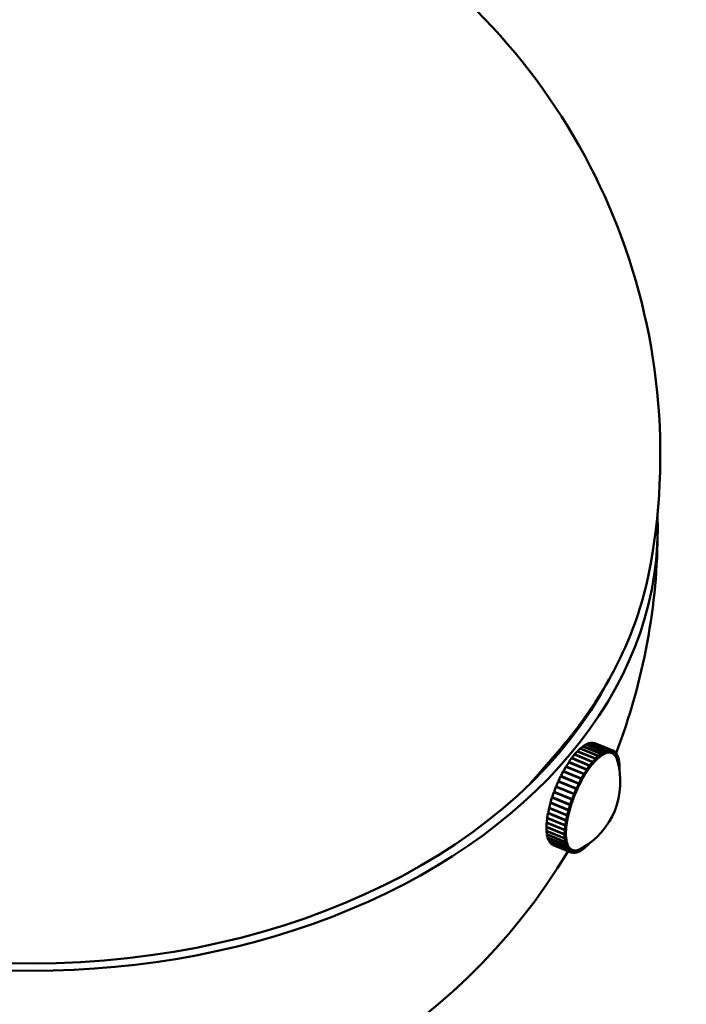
# Model space of a CAD drawing. Header units: millimetres. Extents: x 381 to 3103, y 17 to 2472.
# Tile 32 of 36: x 2295 to 2359, y 1022 to 1116. Entities that reach past the tile are written whole.
import ezdxf

# ---------------------------------------------------------------- set-up
doc = ezdxf.new("R2010")
doc.units = ezdxf.units.MM
doc.header["$LTSCALE"] = 12
doc.layers.add('Widoczne (ISO)', color=7, linetype='Continuous', lineweight=50)
doc.layers.add('Wymiar (ISO)', color=7, linetype='Continuous', lineweight=18)
doc.styles.add('Tekst notatki (ISO)', font='tahoma.ttf')
doc.dimstyles.new('Domyślne (ISO)', dxfattribs={"dimscale": 12, "dimtxt": 3, "dimasz": 3, "dimexe": 3.175, "dimexo": 0, "dimgap": 0.762, "dimtad": 1, "dimdec": 1, "dimlfac": 0.03937, "dimrnd": 1e-08, "dimzin": 0, "dimdsep": 46, "dimtxsty": 'Tekst notatki (ISO)', "dimblk": 'Filled-1', "dimcen": 0.09, "dimdle": 10, "dimse1": 1, "dimse2": 1, "dimclrd": 256, "dimclre": 256, "dimclrt": 256, "dimadec": 0, "dimazin": 0, "dimtfac": 0.666667, "dimtmove": 0, "dimatfit": 3, "dimfxl": 1, "dimtolj": 1, "dimlwd": 15, "dimlwe": 15, "dimarcsym": 0})

# ---------------------------------------------------------------- blocks, each defined once
blk = doc.blocks.new('Filled-1')
at = {"color": 0}
for p, q in [((0, 0), (-1, 0.25)), ((-1, 0.25), (-1, -0.25)), ((-1, 0), (0, 0)), ((-1, -0.25), (0, 0))]:
    blk.add_line(p, q, dxfattribs=at)
at = {"color": 0, "flags": 128}
blk.add_lwpolyline([(-1, -0.25), (0, 0), (-1, 0.25), (-1, -0.25)], dxfattribs=at)
at = {"color": 0}
blk.add_solid([(-1, -0.25), (0, 0), (-1, 0.25), (-1, -0.25)], dxfattribs=at)
blk = doc.blocks.new('*D5')
at = {"layer": 'Defpoints', "color": 0, "transparency": 16777216}
for p in [(2351.349, 1295.257), (3041.751, 1295.257), (2296.349, 281.134)]:
    blk.add_point(p, dxfattribs=at)
at = {"layer": 'Wymiar (ISO)', "lineweight": 15, "transparency": 16777216}
blk.add_line((3041.751, 317.134), (3041.751, 1259.257), dxfattribs=at)
at = {"layer": 'Wymiar (ISO)', "lineweight": 15, "transparency": 16777216, "xscale": 36, "yscale": 36, "zscale": 36}
for p, rotation in [((3041.751, 1295.257), 90), ((3041.751, 281.134), 270)]:
    blk.add_blockref('Filled-1', p, dxfattribs=dict(at, rotation=rotation))
at = {"layer": 'Wymiar (ISO)', "lineweight": 18, "transparency": 16777216, "insert": (2934.382, 689.093), "char_height": 36, "attachment_point": 1, "rotation": 90, "style": 'Tekst notatki (ISO)'}
blk.add_mtext('\\A1;39.9\\P1014 mm', dxfattribs=at)
blk = doc.blocks.new('*D6')
at = {"layer": 'Defpoints', "color": 0, "transparency": 16777216}
for p in [(2351.349, 1445.257), (3041.751, 1445.257), (2296.349, 281.134)]:
    blk.add_point(p, dxfattribs=at)
at = {"layer": 'Wymiar (ISO)', "lineweight": 15, "transparency": 16777216}
for p, q in [((3041.751, 1445.257), (3041.751, 1697.751)), ((3041.751, 317.134), (3041.751, 1409.257))]:
    blk.add_line(p, q, dxfattribs=at)
at = {"layer": 'Wymiar (ISO)', "lineweight": 15, "transparency": 16777216, "xscale": 36, "yscale": 36, "zscale": 36}
for p, rotation in [((3041.751, 1445.257), 90), ((3041.751, 281.134), 270)]:
    blk.add_blockref('Filled-1', p, dxfattribs=dict(at, rotation=rotation))
at = {"layer": 'Wymiar (ISO)', "lineweight": 18, "transparency": 16777216, "insert": (2934.358, 1490.401), "char_height": 36, "attachment_point": 1, "rotation": 90, "style": 'Tekst notatki (ISO)'}
blk.add_mtext('\\A1;45.8\\P1164 mm', dxfattribs=at)
blk = doc.blocks.new('*D7')
at = {"layer": 'Defpoints', "color": 0, "transparency": 16777216}
for p in [(2351.349, 1745.257), (3041.751, 1745.257), (2296.349, 281.134)]:
    blk.add_point(p, dxfattribs=at)
at = {"layer": 'Wymiar (ISO)', "lineweight": 15, "transparency": 16777216}
for p, q in [((3041.751, 1745.257), (3041.751, 1997.751)), ((3041.751, 317.134), (3041.751, 1709.257))]:
    blk.add_line(p, q, dxfattribs=at)
at = {"layer": 'Wymiar (ISO)', "lineweight": 15, "transparency": 16777216, "xscale": 36, "yscale": 36, "zscale": 36}
for p, rotation in [((3041.751, 1745.257), 90), ((3041.751, 281.134), 270)]:
    blk.add_blockref('Filled-1', p, dxfattribs=dict(at, rotation=rotation))
at = {"layer": 'Wymiar (ISO)', "lineweight": 18, "transparency": 16777216, "insert": (2934.503, 1790.401), "char_height": 36, "attachment_point": 1, "rotation": 90, "style": 'Tekst notatki (ISO)'}
blk.add_mtext('\\A1;57.6\\P1464 mm', dxfattribs=at)
blk = doc.blocks.new('*D8')
at = {"layer": 'Defpoints', "color": 0, "transparency": 16777216}
for p in [(2351.349, 2195.257), (3041.751, 2195.257), (2296.349, 281.134)]:
    blk.add_point(p, dxfattribs=at)
at = {"layer": 'Wymiar (ISO)', "lineweight": 15, "transparency": 16777216}
blk.add_line((3041.751, 317.134), (3041.751, 2159.257), dxfattribs=at)
at = {"layer": 'Wymiar (ISO)', "lineweight": 15, "transparency": 16777216, "xscale": 36, "yscale": 36, "zscale": 36}
for p, rotation in [((3041.751, 2195.257), 90), ((3041.751, 281.134), 270)]:
    blk.add_blockref('Filled-1', p, dxfattribs=dict(at, rotation=rotation))
at = {"layer": 'Wymiar (ISO)', "lineweight": 18, "transparency": 16777216, "insert": (2935.18, 2093.73), "char_height": 36, "attachment_point": 1, "rotation": 90, "style": 'Tekst notatki (ISO)'}
blk.add_mtext('\\A1;75.4\\P1914 mm', dxfattribs=at)

msp = doc.modelspace()

# ---------------------------------------------------------------- linework, layer by layer
at = {"layer": 'Widoczne (ISO)'}
for p, q in [((2348.966, 1046.164), (2348.971, 1046.188)), ((2349.203, 1046.338), (2348.971, 1046.188)), ((2348.971, 1046.188), (2350.703, 1045.481)), ((2350.935, 1045.631), (2349.203, 1046.338)), ((2349.22, 1046.331), (2349.225, 1046.351)), ((2349.446, 1046.453), (2349.225, 1046.351)), ((2349.225, 1046.351), (2350.958, 1045.644)), ((2351.178, 1045.746), (2349.446, 1046.453)), ((2349.463, 1046.446), (2349.467, 1046.461)), ((2349.674, 1046.515), (2349.467, 1046.461)), ((2349.467, 1046.461), (2351.199, 1045.754)), ((2351.406, 1045.808), (2349.674, 1046.515)), ((2349.691, 1046.509), (2349.694, 1046.518)), ((2349.885, 1046.524), (2349.694, 1046.518)), ((2349.694, 1046.518), (2351.426, 1045.811)), ((2351.617, 1045.817), (2349.885, 1046.524)), ((2349.901, 1046.517), (2349.903, 1046.522)), ((2349.903, 1046.522), (2351.635, 1045.815)), ((2350.076, 1046.478), (2349.903, 1046.522)), ((2351.808, 1045.771), (2350.076, 1046.478)), ((2345.018, 1043.882), (2346.738, 1045.877)), ((2348.138, 1045.38), (2347.888, 1045.063)), ((2349.87, 1044.673), (2348.138, 1045.38)), ((2348.161, 1045.371), (2348.163, 1045.41)), ((2348.412, 1045.69), (2348.163, 1045.41)), ((2348.163, 1045.41), (2349.895, 1044.703)), ((2350.144, 1044.982), (2348.412, 1045.69)), ((2348.433, 1045.681), (2348.437, 1045.716)), ((2348.683, 1045.954), (2348.437, 1045.716)), ((2348.437, 1045.716), (2350.169, 1045.008)), ((2350.415, 1045.247), (2348.683, 1045.954)), ((2348.703, 1045.946), (2348.708, 1045.976)), ((2348.948, 1046.171), (2348.708, 1045.976)), ((2348.708, 1045.976), (2350.44, 1045.269)), ((2350.68, 1045.464), (2348.948, 1046.171)), ((2350.169, 1045.008), (2350.415, 1045.247)), ((2350.393, 1045.046), (2350.415, 1045.247)), ((2350.405, 1045.056), (2350.44, 1045.269)), ((2350.44, 1045.269), (2350.68, 1045.464)), ((2350.525, 1045.154), (2350.645, 1045.251)), ((2350.645, 1045.251), (2350.68, 1045.464)), ((2350.647, 1045.264), (2350.656, 1045.26)), ((2350.656, 1045.26), (2350.703, 1045.481)), ((2350.656, 1045.26), (2350.772, 1045.335)), ((2350.703, 1045.481), (2350.935, 1045.631)), ((2350.772, 1045.335), (2350.888, 1045.409)), ((2350.888, 1045.409), (2350.935, 1045.631)), ((2350.89, 1045.419), (2350.898, 1045.415)), ((2350.898, 1045.415), (2350.958, 1045.644)), ((2350.898, 1045.415), (2351.009, 1045.467)), ((2350.958, 1045.644), (2351.178, 1045.746)), ((2351.009, 1045.467), (2351.119, 1045.518)), ((2351.119, 1045.518), (2351.178, 1045.746)), ((2351.121, 1045.525), (2351.129, 1045.522)), ((2351.129, 1045.522), (2351.199, 1045.754)), ((2351.129, 1045.522), (2351.232, 1045.549)), ((2351.199, 1045.754), (2351.406, 1045.808)), ((2351.232, 1045.549), (2351.336, 1045.576)), ((2351.336, 1045.576), (2351.406, 1045.808)), ((2351.337, 1045.581), (2351.345, 1045.578)), ((2351.345, 1045.578), (2351.426, 1045.811)), ((2351.345, 1045.578), (2351.441, 1045.58)), ((2351.426, 1045.811), (2351.617, 1045.817)), ((2351.441, 1045.58), (2351.536, 1045.583)), ((2351.536, 1045.583), (2351.617, 1045.817)), ((2351.537, 1045.585), (2351.545, 1045.582)), ((2351.545, 1045.582), (2351.635, 1045.815)), ((2351.545, 1045.582), (2351.631, 1045.56)), ((2351.631, 1045.56), (2351.718, 1045.539)), ((2351.635, 1045.815), (2351.808, 1045.771)), ((2351.716, 1045.533), (2351.675, 1045.549)), ((2351.717, 1045.539), (2351.726, 1045.535)), ((2351.718, 1045.539), (2351.808, 1045.771)), ((2351.726, 1045.535), (2351.824, 1045.765)), ((2351.726, 1045.535), (2351.802, 1045.489)), ((2351.802, 1045.489), (2351.879, 1045.443)), ((2351.808, 1045.771), (2351.824, 1045.765)), ((2351.824, 1045.765), (2351.978, 1045.673)), ((2351.879, 1045.443), (2351.858, 1045.452)), ((2351.866, 1045.446), (2351.886, 1045.438)), ((2351.879, 1045.443), (2351.978, 1045.673)), ((2351.886, 1045.438), (2351.992, 1045.661)), ((2351.886, 1045.438), (2351.951, 1045.368)), ((2351.951, 1045.368), (2352.017, 1045.298)), ((2351.975, 1045.668), (2351.992, 1045.661)), ((2351.992, 1045.661), (2352.124, 1045.522)), ((2352.017, 1045.298), (2352.007, 1045.302)), ((2352.013, 1045.295), (2352.023, 1045.291)), ((2352.017, 1045.298), (2352.124, 1045.522)), ((2352.023, 1045.291), (2352.136, 1045.505)), ((2352.023, 1045.291), (2352.077, 1045.198)), ((2352.119, 1045.512), (2352.136, 1045.505)), ((2352.132, 1045.105), (2352.244, 1045.32)), ((2352.136, 1045.505), (2352.244, 1045.32)), ((2352.136, 1045.095), (2352.254, 1045.299)), ((2352.237, 1045.306), (2352.254, 1045.299)), ((2352.254, 1045.299), (2352.339, 1045.07)), ((2345.905, 1044.665), (2345.748, 1044.729)), ((2347.591, 1044.642), (2347.348, 1044.26)), ((2349.323, 1043.935), (2347.591, 1044.642)), ((2347.863, 1045.03), (2347.615, 1044.679)), ((2347.615, 1044.679), (2349.347, 1043.971)), ((2347.621, 1044.629), (2347.615, 1044.679)), ((2349.595, 1044.323), (2347.863, 1045.03)), ((2347.888, 1045.063), (2349.62, 1044.356)), ((2347.889, 1045.019), (2347.888, 1045.063)), ((2349.347, 1043.971), (2349.595, 1044.323)), ((2349.612, 1044.168), (2349.595, 1044.323)), ((2349.62, 1044.356), (2349.87, 1044.673)), ((2349.624, 1044.184), (2349.62, 1044.356)), ((2349.624, 1044.184), (2349.749, 1044.343)), ((2349.749, 1044.343), (2349.874, 1044.501)), ((2349.874, 1044.501), (2349.87, 1044.673)), ((2349.873, 1044.521), (2349.886, 1044.516)), ((2349.886, 1044.516), (2349.895, 1044.703)), ((2349.886, 1044.516), (2350.01, 1044.655)), ((2349.895, 1044.703), (2350.144, 1044.982)), ((2350.01, 1044.655), (2350.135, 1044.795)), ((2350.135, 1044.795), (2350.144, 1044.982)), ((2350.136, 1044.812), (2350.147, 1044.807)), ((2350.147, 1044.807), (2350.169, 1045.008)), ((2350.147, 1044.807), (2350.27, 1044.927)), ((2350.27, 1044.927), (2350.393, 1045.046)), ((2350.395, 1045.06), (2350.405, 1045.056)), ((2350.405, 1045.056), (2350.525, 1045.154)), ((2352.077, 1045.198), (2352.132, 1045.105)), ((2352.132, 1045.105), (2352.125, 1045.108)), ((2352.13, 1045.098), (2352.136, 1045.095)), ((2352.136, 1045.095), (2352.179, 1044.981)), ((2352.179, 1044.981), (2352.221, 1044.866)), ((2352.221, 1044.866), (2352.216, 1044.868)), ((2352.22, 1044.856), (2352.224, 1044.854)), ((2352.221, 1044.866), (2352.339, 1045.07)), ((2352.224, 1044.854), (2352.346, 1045.045)), ((2352.224, 1044.854), (2352.236, 1044.8)), ((2352.293, 1044.597), (2352.405, 1044.774)), ((2352.296, 1044.584), (2352.41, 1044.745)), ((2352.328, 1045.052), (2352.346, 1045.045)), ((2352.346, 1045.045), (2352.405, 1044.774)), ((2352.36, 1044.318), (2352.444, 1044.436)), ((2352.364, 1044.3), (2352.446, 1044.404)), ((2352.392, 1044.753), (2352.41, 1044.745)), ((2352.41, 1044.745), (2352.444, 1044.436)), ((2352.426, 1044.412), (2352.446, 1044.404)), ((2352.446, 1044.404), (2352.454, 1044.06)), ((2347.065, 1043.771), (2346.84, 1043.341)), ((2348.797, 1043.064), (2347.065, 1043.771)), ((2347.324, 1044.22), (2347.088, 1043.813)), ((2347.088, 1043.813), (2348.82, 1043.106)), ((2347.111, 1043.752), (2347.088, 1043.813)), ((2349.056, 1043.513), (2347.324, 1044.22)), ((2347.348, 1044.26), (2349.08, 1043.553)), ((2347.36, 1044.206), (2347.348, 1044.26)), ((2348.82, 1043.106), (2349.056, 1043.513)), ((2348.98, 1043.195), (2349.098, 1043.399)), ((2349.098, 1043.399), (2349.056, 1043.513)), ((2349.08, 1043.553), (2349.323, 1043.935)), ((2349.11, 1043.418), (2349.08, 1043.553)), ((2349.088, 1043.427), (2349.11, 1043.418)), ((2349.11, 1043.418), (2349.231, 1043.609)), ((2349.231, 1043.609), (2349.352, 1043.799)), ((2349.352, 1043.799), (2349.323, 1043.935)), ((2349.364, 1043.817), (2349.347, 1043.971)), ((2349.347, 1043.824), (2349.364, 1043.817)), ((2349.364, 1043.817), (2349.488, 1043.993)), ((2349.488, 1043.993), (2349.612, 1044.168)), ((2349.609, 1044.19), (2349.624, 1044.184)), ((2352.42, 1044.016), (2352.454, 1044.06)), ((2352.424, 1043.991), (2352.453, 1044.023)), ((2352.432, 1044.032), (2352.453, 1044.023)), ((2352.453, 1044.023), (2352.445, 1043.862)), ((2346.585, 1042.805), (2346.387, 1042.347)), ((2348.317, 1042.098), (2346.585, 1042.805)), ((2346.818, 1043.297), (2346.606, 1042.851)), ((2346.606, 1042.851), (2348.338, 1042.144)), ((2346.671, 1042.781), (2346.606, 1042.851)), ((2346.671, 1042.781), (2348.403, 1042.074)), ((2348.55, 1042.59), (2346.818, 1043.297)), ((2346.84, 1043.341), (2348.572, 1042.634)), ((2346.881, 1043.271), (2346.84, 1043.341)), ((2348.338, 1042.144), (2348.55, 1042.59)), ((2348.51, 1042.297), (2348.616, 1042.52)), ((2348.616, 1042.52), (2348.55, 1042.59)), ((2348.572, 1042.634), (2348.797, 1043.064)), ((2348.627, 1042.541), (2348.572, 1042.634)), ((2348.577, 1042.562), (2348.627, 1042.541)), ((2348.627, 1042.541), (2348.739, 1042.756)), ((2348.739, 1042.756), (2348.852, 1042.971)), ((2348.852, 1042.971), (2348.797, 1043.064)), ((2348.863, 1042.991), (2348.82, 1043.106)), ((2348.833, 1043.003), (2348.863, 1042.991)), ((2348.863, 1042.991), (2348.98, 1043.195)), ((2346.171, 1041.788), (2346.009, 1041.32)), ((2346.266, 1041.79), (2346.171, 1041.788)), ((2347.903, 1041.08), (2346.171, 1041.788)), ((2346.368, 1042.3), (2346.188, 1041.834)), ((2346.188, 1041.834), (2347.92, 1041.127)), ((2347.998, 1041.083), (2346.266, 1041.79)), ((2346.455, 1042.278), (2346.368, 1042.3)), ((2348.1, 1041.593), (2346.368, 1042.3)), ((2346.387, 1042.347), (2348.119, 1041.64)), ((2346.464, 1042.301), (2346.387, 1042.347)), ((2348.187, 1041.571), (2346.455, 1042.278)), ((2346.464, 1042.301), (2348.196, 1041.594)), ((2347.92, 1041.127), (2348.1, 1041.593)), ((2348.097, 1041.338), (2348.187, 1041.571)), ((2348.187, 1041.571), (2348.1, 1041.593)), ((2348.119, 1041.64), (2348.317, 1042.098)), ((2348.196, 1041.594), (2348.119, 1041.64)), ((2348.196, 1041.594), (2348.295, 1041.823)), ((2348.295, 1041.823), (2348.394, 1042.052)), ((2348.394, 1042.052), (2348.317, 1042.098)), ((2348.403, 1042.074), (2348.338, 1042.144)), ((2348.403, 1042.074), (2348.51, 1042.297)), ((2345.84, 1040.762), (2345.722, 1040.306)), ((2345.899, 1040.79), (2345.84, 1040.762)), ((2347.572, 1040.055), (2345.84, 1040.762)), ((2345.994, 1041.273), (2345.853, 1040.808)), ((2345.853, 1040.808), (2347.585, 1040.101)), ((2346.073, 1041.294), (2345.994, 1041.273)), ((2347.726, 1040.566), (2345.994, 1041.273)), ((2346.009, 1041.32), (2347.741, 1040.613)), ((2347.585, 1040.101), (2347.726, 1040.566)), ((2347.829, 1040.593), (2347.726, 1040.566)), ((2347.741, 1040.613), (2347.903, 1041.08)), ((2347.837, 1040.615), (2347.741, 1040.613)), ((2347.759, 1040.361), (2347.829, 1040.593)), ((2347.829, 1040.593), (2347.778, 1040.614)), ((2347.837, 1040.615), (2347.917, 1040.849)), ((2347.998, 1041.083), (2347.903, 1041.08)), ((2347.917, 1040.849), (2347.998, 1041.083)), ((2348.006, 1041.106), (2347.92, 1041.127)), ((2348.006, 1041.106), (2348.097, 1041.338)), ((2345.608, 1039.774), (2345.539, 1039.349)), ((2345.647, 1039.805), (2345.608, 1039.774)), ((2347.341, 1039.067), (2345.608, 1039.774)), ((2345.711, 1040.261), (2345.617, 1039.817)), ((2345.617, 1039.817), (2347.349, 1039.11)), ((2345.758, 1040.291), (2345.711, 1040.261)), ((2347.443, 1039.553), (2345.711, 1040.261)), ((2345.722, 1040.306), (2347.454, 1039.599)), ((2347.559, 1039.628), (2347.443, 1039.553)), ((2347.454, 1039.599), (2347.572, 1040.055)), ((2347.564, 1039.65), (2347.454, 1039.599)), ((2347.512, 1039.407), (2347.559, 1039.628)), ((2347.559, 1039.628), (2347.537, 1039.637)), ((2347.564, 1039.65), (2347.623, 1039.878)), ((2347.682, 1040.106), (2347.572, 1040.055)), ((2347.689, 1040.128), (2347.585, 1040.101)), ((2347.623, 1039.878), (2347.682, 1040.106)), ((2347.682, 1040.106), (2347.652, 1040.119)), ((2347.689, 1040.128), (2347.759, 1040.361)), ((2345.485, 1038.866), (2345.467, 1038.491)), ((2345.512, 1038.895), (2345.485, 1038.866)), ((2347.217, 1038.159), (2345.485, 1038.866)), ((2345.533, 1039.307), (2345.488, 1038.905)), ((2345.488, 1038.905), (2347.221, 1038.198)), ((2345.565, 1039.338), (2345.533, 1039.307)), ((2347.265, 1038.6), (2345.533, 1039.307)), ((2345.539, 1039.349), (2347.271, 1038.642)), ((2347.388, 1038.719), (2347.265, 1038.6)), ((2347.271, 1038.642), (2347.341, 1039.067)), ((2347.391, 1038.739), (2347.271, 1038.642)), ((2347.461, 1039.164), (2347.341, 1039.067)), ((2347.349, 1039.11), (2347.443, 1039.553)), ((2347.465, 1039.185), (2347.349, 1039.11)), ((2347.366, 1038.518), (2347.388, 1038.719)), ((2347.388, 1038.719), (2347.373, 1038.725)), ((2347.391, 1038.739), (2347.426, 1038.952)), ((2347.426, 1038.952), (2347.461, 1039.164)), ((2347.461, 1039.164), (2347.443, 1039.171)), ((2347.465, 1039.185), (2347.512, 1039.407)), ((2345.488, 1038.482), (2345.466, 1038.454)), ((2345.466, 1038.454), (2345.474, 1038.111)), ((2347.198, 1037.747), (2345.466, 1038.454)), ((2345.467, 1038.491), (2347.199, 1037.783)), ((2345.474, 1038.111), (2347.206, 1037.403)), ((2345.494, 1038.103), (2345.476, 1038.078)), ((2345.476, 1038.078), (2345.51, 1037.769)), ((2347.208, 1037.371), (2345.476, 1038.078)), ((2345.51, 1037.769), (2347.242, 1037.062)), ((2345.528, 1037.761), (2345.515, 1037.74)), ((2345.515, 1037.74), (2345.574, 1037.469)), ((2347.247, 1037.033), (2345.515, 1037.74)), ((2347.323, 1037.906), (2347.198, 1037.747)), ((2347.206, 1037.403), (2347.198, 1037.747)), ((2347.199, 1037.783), (2347.217, 1038.159)), ((2347.324, 1037.923), (2347.199, 1037.783)), ((2347.342, 1038.298), (2347.217, 1038.159)), ((2347.221, 1038.198), (2347.265, 1038.6)), ((2347.344, 1038.317), (2347.221, 1038.198)), ((2347.323, 1037.906), (2347.312, 1037.91)), ((2347.327, 1037.734), (2347.323, 1037.906)), ((2347.324, 1037.923), (2347.333, 1038.111)), ((2347.331, 1037.562), (2347.327, 1037.734)), ((2347.342, 1038.298), (2347.33, 1038.303)), ((2347.333, 1038.111), (2347.342, 1038.298)), ((2347.344, 1038.317), (2347.366, 1038.518)), ((2345.574, 1037.469), (2347.306, 1036.762)), ((2345.592, 1037.462), (2345.581, 1037.444)), ((2345.581, 1037.444), (2345.666, 1037.215)), ((2347.313, 1036.737), (2345.581, 1037.444)), ((2345.666, 1037.215), (2347.398, 1036.508)), ((2345.683, 1037.208), (2345.676, 1037.194)), ((2345.676, 1037.194), (2345.784, 1037.009)), ((2347.408, 1036.487), (2345.676, 1037.194)), ((2345.784, 1037.009), (2347.516, 1036.302)), ((2345.801, 1037.002), (2345.796, 1036.992)), ((2345.796, 1036.992), (2345.928, 1036.853)), ((2347.528, 1036.285), (2345.796, 1036.992)), ((2345.928, 1036.853), (2347.66, 1036.146)), ((2345.945, 1036.846), (2345.942, 1036.841)), ((2345.942, 1036.841), (2346.096, 1036.749)), ((2347.674, 1036.134), (2345.942, 1036.841)), ((2347.331, 1037.562), (2347.206, 1037.403)), ((2347.332, 1037.546), (2347.208, 1037.371)), ((2347.242, 1037.062), (2347.208, 1037.371)), ((2347.366, 1037.237), (2347.242, 1037.062)), ((2347.368, 1037.223), (2347.247, 1037.033)), ((2347.306, 1036.762), (2347.247, 1037.033)), ((2347.428, 1036.953), (2347.306, 1036.762)), ((2347.431, 1036.941), (2347.313, 1036.737)), ((2347.332, 1037.546), (2347.322, 1037.55)), ((2347.349, 1037.392), (2347.332, 1037.546)), ((2347.366, 1037.237), (2347.349, 1037.392)), ((2347.368, 1037.223), (2347.359, 1037.227)), ((2347.398, 1037.088), (2347.368, 1037.223)), ((2347.428, 1036.953), (2347.398, 1037.088)), ((2347.431, 1036.941), (2347.422, 1036.944)), ((2347.473, 1036.826), (2347.431, 1036.941)), ((2347.516, 1036.712), (2347.473, 1036.826)), ((2349.483, 1036.798), (2349.237, 1036.56)), ((2349.489, 1036.857), (2349.483, 1036.798)), ((2349.508, 1036.824), (2349.487, 1036.833)), ((2349.626, 1036.957), (2349.508, 1036.824)), ((2349.51, 1036.872), (2349.508, 1036.824)), ((2346.096, 1036.749), (2347.828, 1036.042)), ((2346.112, 1036.743), (2346.112, 1036.743)), ((2347.844, 1036.036), (2346.112, 1036.743)), ((2347.398, 1036.508), (2347.313, 1036.737)), ((2347.516, 1036.712), (2347.398, 1036.508)), ((2347.52, 1036.702), (2347.408, 1036.487)), ((2347.516, 1036.302), (2347.408, 1036.487)), ((2347.52, 1036.702), (2347.512, 1036.705)), ((2347.629, 1036.516), (2347.516, 1036.302)), ((2347.575, 1036.609), (2347.52, 1036.702)), ((2347.635, 1036.509), (2347.528, 1036.285)), ((2347.66, 1036.146), (2347.528, 1036.285)), ((2347.629, 1036.516), (2347.575, 1036.609)), ((2347.635, 1036.509), (2347.627, 1036.512)), ((2347.701, 1036.439), (2347.635, 1036.509)), ((2347.766, 1036.369), (2347.66, 1036.146)), ((2347.773, 1036.364), (2347.674, 1036.134)), ((2347.828, 1036.042), (2347.674, 1036.134)), ((2347.766, 1036.369), (2347.701, 1036.439)), ((2347.773, 1036.364), (2347.765, 1036.367)), ((2347.85, 1036.318), (2347.773, 1036.364)), ((2347.926, 1036.272), (2347.828, 1036.042)), ((2347.934, 1036.268), (2347.844, 1036.036)), ((2348.017, 1035.992), (2347.844, 1036.036)), ((2347.926, 1036.272), (2347.85, 1036.318)), ((2347.936, 1036.274), (2347.892, 1036.293)), ((2347.934, 1036.268), (2347.926, 1036.272)), ((2348.021, 1036.247), (2347.934, 1036.268)), ((2348.107, 1036.225), (2348.017, 1035.992)), ((2348.035, 1035.99), (2348.019, 1035.997)), ((2348.107, 1036.225), (2348.021, 1036.247)), ((2348.116, 1036.224), (2348.035, 1035.99)), ((2348.226, 1035.996), (2348.035, 1035.99)), ((2348.085, 1036.234), (2348.107, 1036.225)), ((2348.116, 1036.224), (2348.095, 1036.232)), ((2348.211, 1036.227), (2348.116, 1036.224)), ((2348.307, 1036.229), (2348.211, 1036.227)), ((2348.307, 1036.229), (2348.226, 1035.996)), ((2348.246, 1035.999), (2348.229, 1036.005)), ((2348.316, 1036.231), (2348.246, 1035.999)), ((2348.453, 1036.053), (2348.246, 1035.999)), ((2348.297, 1036.234), (2348.307, 1036.229)), ((2348.316, 1036.231), (2348.306, 1036.235)), ((2348.42, 1036.258), (2348.316, 1036.231)), ((2348.523, 1036.285), (2348.42, 1036.258)), ((2348.523, 1036.285), (2348.453, 1036.053)), ((2348.474, 1036.061), (2348.457, 1036.068)), ((2348.533, 1036.289), (2348.474, 1036.061)), ((2348.694, 1036.163), (2348.474, 1036.061)), ((2348.516, 1036.288), (2348.523, 1036.285)), ((2348.533, 1036.289), (2348.527, 1036.292)), ((2348.643, 1036.34), (2348.533, 1036.289)), ((2348.754, 1036.391), (2348.643, 1036.34)), ((2348.754, 1036.391), (2348.694, 1036.163)), ((2348.717, 1036.176), (2348.7, 1036.183)), ((2348.764, 1036.397), (2348.717, 1036.176)), ((2348.949, 1036.326), (2348.717, 1036.176)), ((2348.749, 1036.393), (2348.754, 1036.391)), ((2348.764, 1036.397), (2348.76, 1036.4)), ((2348.815, 1036.43), (2348.764, 1036.397)), ((2348.993, 1036.533), (2348.949, 1036.326)), ((2348.972, 1036.343), (2348.954, 1036.35)), ((2349.005, 1036.54), (2348.972, 1036.343)), ((2349.212, 1036.538), (2348.972, 1036.343)), ((2349.236, 1036.685), (2349.212, 1036.538)), ((2349.237, 1036.56), (2349.217, 1036.568)), ((2349.252, 1036.695), (2349.237, 1036.56))]:
    msp.add_line(p, q, dxfattribs=at)
for centre, radius, start, end in [((2296.349, 1074.049), 60, 349.89866, 190.10134), ((2296.349, 1066.978), 59.75, 338.96262, 0), ((2345.279, 1042.76), 7.25, 298.51911, 17.06558), ((2296.349, 1066.978), 59.75, 211.04923, 328.95067)]:
    msp.add_arc(centre, radius, start, end, dxfattribs=at)
for centre, major_axis, ratio, start_param, end_param in [((2296.349, 1066.978), (-59.75, 0), 0.707107, 6.252428, 9.455535), ((2296.349, 1066.978), (58.75, 0), 0.707107, 3.49463, 5.930148), ((2349.826, 1040.903), (1.89, 4.629), 0.353553, 0.469085, 0.573805), ((2349.826, 1040.903), (1.89, 4.629), 0.353553, 0.364365, 0.469085), ((2349.826, 1040.903), (1.89, 4.629), 0.353553, 0.259646, 0.364365), ((2349.826, 1040.903), (1.89, 4.629), 0.353553, 0.154926, 0.259646), ((2349.826, 1040.903), (1.89, 4.629), 0.353553, 0.050206, 0.154926), ((2349.826, 1040.903), (1.89, 4.629), 0.353553, 6.228672, 6.333392), ((2349.826, 1040.903), (1.89, 4.629), 0.353553, 6.123952, 6.228672), ((2349.826, 1040.903), (1.89, 4.629), 0.353553, 6.019232, 6.123952), ((2349.826, 1040.903), (1.89, 4.629), 0.353553, 0.887964, 0.992684), ((2349.826, 1040.903), (1.89, 4.629), 0.353553, 0.783245, 0.887964), ((2349.826, 1040.903), (1.89, 4.629), 0.353553, 0.678525, 0.783245), ((2349.826, 1040.903), (1.89, 4.629), 0.353553, 0.573805, 0.678525), ((2349.826, 1040.903), (1.89, 4.629), 0.353553, 5.914513, 6.019232), ((2349.826, 1040.903), (1.89, 4.629), 0.353553, 5.875089, 5.914513), ((2349.826, 1040.903), (1.89, 4.629), 0.353553, 1.097404, 1.202124), ((2349.826, 1040.903), (1.89, 4.629), 0.353553, 0.992684, 1.097404), ((2348.094, 1041.611), (1.89, 4.629), 0.353553, 1.461384, 1.463454), ((2349.826, 1040.903), (1.89, 4.629), 0.353553, 1.306843, 1.411563), ((2349.826, 1040.903), (1.89, 4.629), 0.353553, 1.202124, 1.306843), ((2348.094, 1041.611), (1.89, 4.629), 0.353553, 1.673609, 1.675896), ((2348.094, 1041.611), (1.89, 4.629), 0.353553, 1.566235, 1.571044), ((2349.826, 1040.903), (1.89, 4.629), 0.353553, 1.516283, 1.621003), ((2349.826, 1040.903), (1.89, 4.629), 0.353553, 1.411563, 1.516283), ((2349.826, 1040.903), (1.89, 4.629), 0.353553, 1.725722, 1.830442), ((2349.826, 1040.903), (1.89, 4.629), 0.353553, 1.621003, 1.725722), ((2349.826, 1040.903), (1.89, 4.629), 0.353553, 1.935162, 2.039882), ((2349.826, 1040.903), (1.89, 4.629), 0.353553, 1.830442, 1.935162), ((2349.826, 1040.903), (1.89, 4.629), 0.353553, 2.144601, 2.249321), ((2349.826, 1040.903), (1.89, 4.629), 0.353553, 2.039882, 2.144601), ((2349.826, 1040.903), (1.89, 4.629), 0.353553, 2.354041, 2.458761), ((2349.826, 1040.903), (1.89, 4.629), 0.353553, 2.458761, 2.56348), ((2349.826, 1040.903), (1.89, 4.629), 0.353553, 2.249321, 2.354041), ((2349.826, 1040.903), (1.89, 4.629), 0.353553, 2.56348, 2.6682), ((2349.826, 1040.903), (-1.89, -4.629), 0.353553, 5.809793, 5.914513), ((2349.826, 1040.903), (-1.89, -4.629), 0.353553, 5.914513, 6.019232), ((2349.826, 1040.903), (-1.89, -4.629), 0.353553, 6.019232, 6.123952), ((2349.826, 1040.903), (-1.89, -4.629), 0.353553, 6.123952, 6.228672), ((2349.826, 1040.903), (-1.89, -4.629), 0.353553, 6.228672, 6.333392), ((2349.826, 1040.903), (-1.89, -4.629), 0.353553, 0.050206, 0.154926), ((2349.826, 1040.903), (-1.89, -4.629), 0.353553, 0.154926, 0.259646), ((2349.826, 1040.903), (-1.89, -4.629), 0.353553, 0.259646, 0.364365), ((2349.826, 1040.903), (-1.89, -4.629), 0.353553, 0.364365, 0.408096)]:
    msp.add_ellipse(centre, major_axis=major_axis, ratio=ratio, start_param=start_param, end_param=end_param, dxfattribs=at)
for points, knots in [([(2355.419, 1063.526), (2355.193, 1062.256), (2354.891, 1060.995), (2354.142, 1058.506), (2353.694, 1057.277), (2352.659, 1054.861), (2352.072, 1053.674), (2350.765, 1051.351), (2350.046, 1050.215), (2348.483, 1048.001), (2347.639, 1046.923), (2346.738, 1045.877)], [0.1253119, 0.1253119, 0.1253119, 0.1253119, 0.2097229, 0.2097229, 0.294134, 0.294134, 0.3785451, 0.3785451, 0.4629561, 0.4629561, 0.5473672, 0.5473672, 0.5473672, 0.5473672]), ([(2344.003, 1042.722), (2344.07, 1042.797), (2344.137, 1042.874), (2344.272, 1043.027), (2344.341, 1043.105), (2344.477, 1043.26), (2344.545, 1043.338), (2344.682, 1043.494), (2344.75, 1043.572), (2344.885, 1043.728), (2344.952, 1043.805), (2345.018, 1043.882)], [0, 0, 0, 0, 0.0309531, 0.0309531, 0.0619061, 0.0619061, 0.0928592, 0.0928592, 0.1238122, 0.1238122, 0.1547653, 0.1547653, 0.1547653, 0.1547653])]:
    msp.add_open_spline(points, degree=3, knots=knots, dxfattribs=at)
msp.add_open_spline([(2343.8, 1042.484), (2343.865, 1042.563), (2343.933, 1042.642), (2344.003, 1042.722)], degree=3, dxfattribs=at)

# ---------------------------------------------------------------- dimensions: what is measured, and where the dimension line sits
at = {"layer": 'Wymiar (ISO)', "lineweight": 18}
for base, p2, text, override, picture, middle in [((3041.751, 2195.257), (2351.349, 2195.257), '<>\\P1914 mm', {"dimgap": 0.762, "dimdec": 1, "dimlfac": 0.03937, "dimpost": '\\X', "dimse1": 1, "dimse2": 1, "dimtol": 0, "dimlim": 0, "dimtp": 0, "dimtm": 0, "dimtdec": 2, "dimtofl": 0, "dimatfit": 1, "dimtvp": -0.25}, '*D8', (3041.751, 2192.833)), ((3041.751, 1745.257), (2351.349, 1745.257), '<>\\P1464 mm', {"dimgap": 0.762, "dimdec": 1, "dimlfac": 0.03937, "dimpost": '\\X', "dimse1": 1, "dimse2": 1, "dimtol": 0, "dimlim": 0, "dimtp": 0, "dimtm": 0, "dimtdec": 2, "dimtofl": 0, "dimatfit": 2, "dimtvp": -0.25}, '*D7', (3041.751, 1889.504)), ((3041.751, 1445.257), (2351.349, 1445.257), '<>\\P1164 mm', {"dimgap": 0.762, "dimdec": 1, "dimlfac": 0.03937, "dimpost": '\\X', "dimse1": 1, "dimse2": 1, "dimtol": 0, "dimlim": 0, "dimtp": 0, "dimtm": 0, "dimtdec": 2, "dimtofl": 0, "dimatfit": 2, "dimtvp": -0.25}, '*D6', (3041.751, 1589.504)), ((3041.751, 1295.257), (2351.349, 1295.257), '<>\\P1014 mm', {"dimgap": 0.762, "dimdec": 1, "dimlfac": 0.03937, "dimpost": '\\X', "dimse1": 1, "dimse2": 1, "dimtol": 0, "dimlim": 0, "dimtp": 0, "dimtm": 0, "dimtdec": 2, "dimtofl": 0, "dimatfit": 1, "dimtvp": -0.25}, '*D5', (3041.751, 788.195))]:
    dim = msp.add_linear_dim(base=base, p1=(2296.349, 281.134), p2=p2, angle=270, text=text, dimstyle='Domyślne (ISO)', override=override, dxfattribs=at)
    dim.commit()
    dim.dimension.update_dxf_attribs({"geometry": picture, "text_midpoint": middle, "dimtype": 160})

doc.saveas('drawing.dxf')
